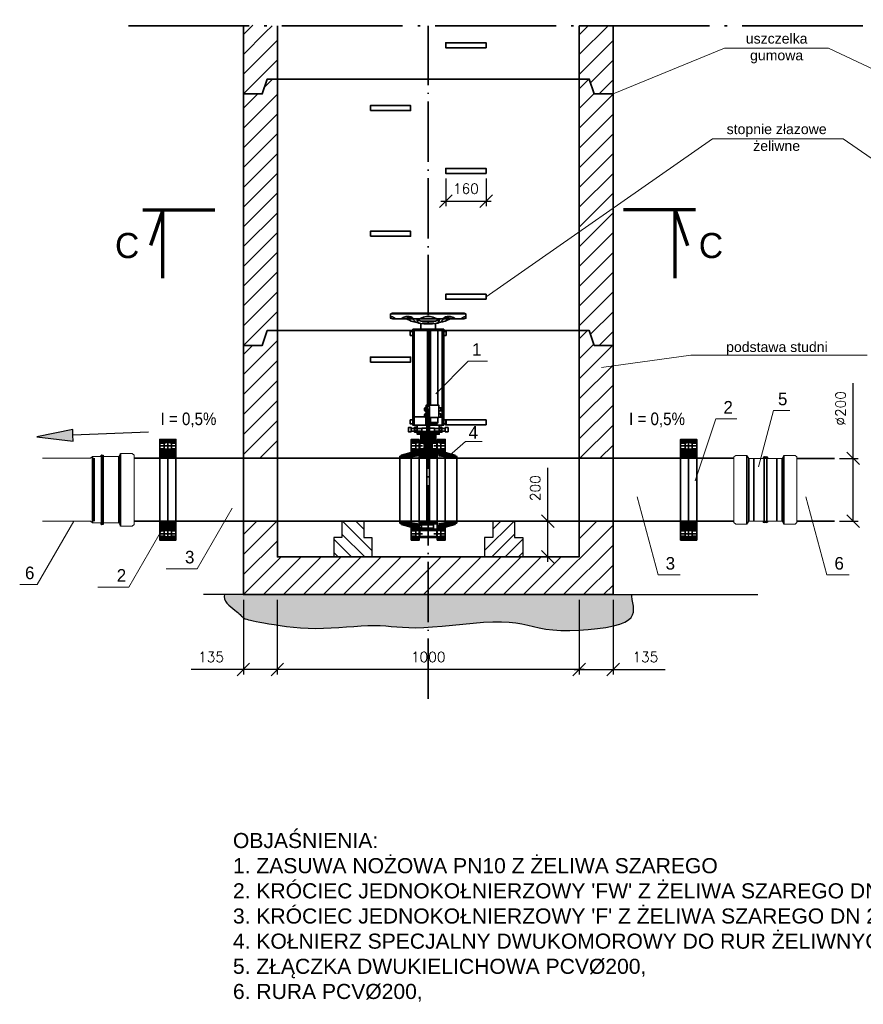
# Model space of a CAD drawing. Header units: inches. Extents: x 2742 to 3720, y -446 to 261.
# Tile 1 of 4: x 2742 to 3078, y -446 to -55. Entities that reach past the tile are written whole.
import ezdxf

# ---------------------------------------------------------------- set-up
doc = ezdxf.new("R2010")
doc.units = ezdxf.units.IN
doc.header["$MEASUREMENT"] = 0
doc.linetypes.add('ACAD_ISO04W100', pattern=[30.5, 24, -3, 0.5, -3])
for name, color, linetype, lineweight in [('ciecie', 7, 'Continuous', 70), ('kregi', 5, 'Continuous', 35), ('odnośniki', 7, 'Continuous', 15), ('opisy', 7, 'Continuous', 20), ('wymiary', 18, 'Continuous', 15)]:
    doc.layers.add(name, color=color, linetype=linetype, lineweight=lineweight)
doc.layers.add('kresk', color=7, linetype='Continuous')
doc.styles.add('iso20', font='romans.shx', dxfattribs={"height": 4})
doc.dimstyles.new('ISO-20', dxfattribs={"dimtxt": 4, "dimasz": 5, "dimexe": 2, "dimexo": 2, "dimgap": 3, "dimtad": 1, "dimlfac": 10, "dimtxsty": 'iso20', "dimblk": 'OBLIQUE', "dimcen": 2.5, "dimdle": 2, "dimadec": 0, "dimazin": 0, "dimtfac": 1, "dimtmove": 0, "dimatfit": 3, "dimldrblk": 'OBLIQUE', "dimfxl": 0, "dimarcsym": 0})

# ---------------------------------------------------------------- blocks, each defined once
blk = doc.blocks.new('_Oblique')
at = {"layer": 'kresk', "color": 0, "lineweight": -2}
blk.add_line((-0.5, -0.5), (0.5, 0.5), dxfattribs=at)
blk = doc.blocks.new('*D2')
at = {"layer": 'Defpoints', "color": 0}
for p in [(2844.54, -283.53), (2964.54, -283.53), (2844.54, -313.32)]:
    blk.add_point(p, dxfattribs=at)
at = {"layer": 'wymiary', "color": 0, "lineweight": -2}
for p, q in [((2844.54, -285.53), (2844.54, -315.32)), ((2964.54, -285.53), (2964.54, -315.32)), ((2966.54, -313.32), (2842.54, -313.32))]:
    blk.add_line(p, q, dxfattribs=at)
at = {"layer": 'wymiary', "color": 0, "linetype": 'ByBlock', "lineweight": -2, "xscale": 5, "yscale": 5, "zscale": 5, "rotation": 180}
blk.add_blockref('_Oblique', (2844.54, -313.32), dxfattribs=at)
at = {"layer": 'wymiary', "color": 0, "linetype": 'ByBlock', "lineweight": -2, "xscale": 5, "yscale": 5, "zscale": 5}
blk.add_blockref('_Oblique', (2964.54, -313.32), dxfattribs=at)
at = {"layer": 'wymiary', "color": 0, "insert": (2904.54, -308.32), "char_height": 4, "attachment_point": 5, "style": 'iso20'}
blk.add_mtext('1000', dxfattribs=at)
blk = doc.blocks.new('*D3')
at = {"layer": 'Defpoints', "color": 0, "transparency": 16777216}
for p in [(2964.54, -283.53), (2978.04, -283.53), (2978.04, -313.32)]:
    blk.add_point(p, dxfattribs=at)
at = {"layer": 'wymiary', "color": 0, "lineweight": -2, "transparency": 16777216}
for p, q in [((2964.54, -285.53), (2964.54, -315.32)), ((2978.04, -285.53), (2978.04, -315.32)), ((2962.54, -313.32), (2978.04, -313.32)), ((2978.04, -313.32), (2998.76, -313.32))]:
    blk.add_line(p, q, dxfattribs=at)
at = {"layer": 'wymiary', "color": 0, "lineweight": -2, "transparency": 16777216, "xscale": 5, "yscale": 5, "zscale": 5, "rotation": 180}
blk.add_blockref('_Oblique', (2964.54, -313.32), dxfattribs=at)
at = {"layer": 'wymiary', "color": 0, "lineweight": -2, "transparency": 16777216, "xscale": 5, "yscale": 5, "zscale": 5}
blk.add_blockref('_Oblique', (2978.04, -313.32), dxfattribs=at)
at = {"layer": 'wymiary', "color": 0, "transparency": 16777216, "insert": (2990.9, -308.32), "char_height": 4, "attachment_point": 5, "style": 'iso20'}
blk.add_mtext('135', dxfattribs=at)
blk = doc.blocks.new('*D4')
at = {"layer": 'Defpoints', "color": 0, "transparency": 16777216}
for p in [(2831.04, -283.53), (2844.54, -283.53), (2831.04, -313.32)]:
    blk.add_point(p, dxfattribs=at)
at = {"layer": 'wymiary', "color": 0, "lineweight": -2, "transparency": 16777216}
for p, q in [((2831.04, -285.53), (2831.04, -315.32)), ((2844.54, -285.53), (2844.54, -315.32)), ((2831.04, -313.32), (2810.33, -313.32)), ((2846.54, -313.32), (2831.04, -313.32))]:
    blk.add_line(p, q, dxfattribs=at)
at = {"layer": 'wymiary', "color": 0, "lineweight": -2, "transparency": 16777216, "xscale": 5, "yscale": 5, "zscale": 5, "rotation": 180}
blk.add_blockref('_Oblique', (2831.04, -313.32), dxfattribs=at)
at = {"layer": 'wymiary', "color": 0, "lineweight": -2, "transparency": 16777216, "xscale": 5, "yscale": 5, "zscale": 5}
blk.add_blockref('_Oblique', (2844.54, -313.32), dxfattribs=at)
at = {"layer": 'wymiary', "color": 0, "transparency": 16777216, "insert": (2818.19, -308.32), "char_height": 4, "attachment_point": 5, "style": 'iso20'}
blk.add_mtext('135', dxfattribs=at)
blk = doc.blocks.new('A$C579836AE')
at = {"layer": 'kregi'}
h = blk.add_hatch(dxfattribs=at)
h.set_pattern_fill('ANSI31', color=256, scale=3, style=0)
h.set_pattern_definition([(45, (1.28637, 32.5), (-0.265165, 0.265165), [])])
h.paths.add_polyline_path([(4.49, 40), (1.29, 40), (1.29, 38.79), (2.7, 38.51), (4.49, 38.51)])
h.paths.add_polyline_path([(2.05, 33.51), (4.49, 33.17), (4.49, 36.29), (2.7, 36.29), (1.29, 36.19), (1.29, 34.29), (2.05, 34.29)])
h.paths.add_polyline_path([(4.8, 32.87), (6.75, 32.5), (9.09, 32.5), (9.09, 33.26), (8.45, 33.43), (8.36, 33.77), (4.49, 34.81), (4.49, 33.17), (4.7, 33.14)])
h = blk.add_hatch(color=256, dxfattribs=at)
h.paths.add_polyline_path([(4.49, 33.17), (2.05, 33.51), (2.05, 34.29), (1.29, 34.29), (1.29, 32.5), (4.49, 32.5)])
h.paths.add_polyline_path([(4.8, 32.87), (4.7, 33.14), (4.49, 33.17), (4.49, 32.5), (6.75, 32.5)])
h = blk.add_hatch(dxfattribs=at)
h.set_pattern_fill('ANSI31', color=256, scale=3, style=0)
h.set_pattern_definition([(315, (1.28637, 7.5), (-0.265165, -0.265165), [])])
h.paths.add_polyline_path([(4.49, 0), (1.29, 0), (1.29, 1.21), (2.7, 1.49), (4.49, 1.49)])
h.paths.add_polyline_path([(2.05, 6.49), (4.49, 6.83), (4.49, 3.71), (2.7, 3.71), (1.29, 3.81), (1.29, 5.71), (2.05, 5.71)])
h.paths.add_polyline_path([(4.8, 7.13), (6.75, 7.5), (9.09, 7.5), (9.09, 6.74), (8.45, 6.57), (8.36, 6.23), (4.49, 5.19), (4.49, 6.83), (4.7, 6.86)])
h = blk.add_hatch(color=256, dxfattribs=at)
h.paths.add_polyline_path([(4.49, 6.83), (2.05, 6.49), (2.05, 5.71), (1.29, 5.71), (1.29, 7.5), (4.49, 7.5)])
h.paths.add_polyline_path([(4.8, 7.13), (4.7, 6.86), (4.49, 6.83), (4.49, 7.5), (6.75, 7.5)])
for points in [[(1.29, 40), (4.49, 40), (4.49, 20)], [(1.29, 20), (1.29, 40)], [(4.49, 20), (4.49, 37.5), (0, 37.5)], [(4.49, 38.51), (2.7, 38.51), (1.29, 38.79)], [(4.49, 36.29), (2.7, 36.29), (1.29, 36.19)], [(2.7, 38.51), (2.7, 36.29)], [(4.49, 38.51), (4.49, 37.4)], [(4.49, 36.29), (4.49, 37.4)], [(1.29, 32.5), (9.09, 32.5), (9.09, 33.26), (8.45, 33.43), (8.36, 33.77), (4.49, 34.81)], [(1.29, 34.29), (2.05, 34.29), (2.05, 33.51), (4.7, 33.14), (4.8, 32.87), (6.75, 32.5)], [(9.09, 32.5), (9.09, 7.5)], [(4.49, 20), (4.49, 2.5), (0, 2.5)], [(1.29, 0), (4.49, 0), (4.49, 20)], [(1.29, 20), (1.29, 0)], [(1.29, 7.5), (9.09, 7.5), (9.09, 6.74), (8.45, 6.57), (8.36, 6.23), (4.49, 5.19)], [(1.29, 5.71), (2.05, 5.71), (2.05, 6.49), (4.7, 6.86), (4.8, 7.13), (6.75, 7.5)], [(4.49, 3.71), (2.7, 3.71), (1.29, 3.81)], [(4.49, 1.49), (2.7, 1.49), (1.29, 1.21)], [(2.7, 1.49), (2.7, 3.71)], [(4.49, 3.71), (4.49, 2.6)], [(4.49, 1.49), (4.49, 2.6)]]:
    blk.add_lwpolyline(points, dxfattribs=at)
blk = doc.blocks.new('A$C1FA252DD')
at = {"layer": 'kregi'}
for p, q in [((98.24, 38.51), (96.8, 39.94)), ((97.71, 38.51), (96.8, 39.41)), ((98.74, 38.54), (97.27, 40)), ((99.18, 38.63), (97.8, 40)), ((99.62, 38.72), (98.33, 40)), ((100, 38.86), (98.86, 40)), ((100, 39.39), (99.39, 40)), ((100, 39.92), (99.92, 40)), ((97.18, 38.51), (96.8, 38.88)), ((100, 33.03), (96.8, 36.23)), ((100, 32.5), (96.8, 35.7)), ((100, 33.56), (97.27, 36.29)), ((100, 34.09), (97.8, 36.29)), ((100, 34.62), (98.33, 36.29)), ((100, 35.15), (98.88, 36.27)), ((100, 35.68), (99.46, 36.23)), ((99.47, 32.5), (96.8, 35.17)), ((98.94, 32.5), (96.8, 34.64)), ((98.41, 32.5), (96.8, 34.11)), ((97.88, 32.5), (96.8, 33.58)), ((97.35, 32.5), (96.8, 33.05)), ((100, 7.5), (96.8, 4.3)), ((99.47, 7.5), (96.8, 4.83)), ((98.94, 7.5), (96.8, 5.36)), ((98.41, 7.5), (96.8, 5.89)), ((97.88, 7.5), (96.8, 6.42)), ((97.35, 7.5), (96.8, 6.95)), ((100, 6.97), (96.8, 3.77)), ((100, 6.44), (97.27, 3.71)), ((100, 5.91), (97.8, 3.71)), ((100, 5.38), (98.33, 3.71)), ((100, 4.85), (98.88, 3.73)), ((100, 4.32), (99.46, 3.77)), ((98.24, 1.49), (96.8, 0.06)), ((97.71, 1.49), (96.8, 0.59)), ((97.18, 1.49), (96.8, 1.12)), ((98.74, 1.46), (97.27, 0)), ((99.18, 1.37), (97.8, 0)), ((99.62, 1.28), (98.33, 0)), ((100, 1.14), (98.86, 0)), ((100, 0.61), (99.39, 0)), ((100, 0.08), (99.92, 0))]:
    blk.add_line(p, q, dxfattribs=at)
for points in [[(100, 40), (96.8, 40), (96.8, 20)], [(100, 20), (100, 40)], [(96.8, 38.51), (98.58, 38.51), (100, 38.79)], [(96.8, 38.51), (96.8, 37.4)], [(96.8, 32.5), (96.8, 37.5), (101.29, 37.5)], [(96.8, 36.29), (96.8, 37.4)], [(96.8, 36.29), (98.58, 36.29), (100, 36.19)], [(98.58, 38.51), (98.58, 36.29)], [(0, 7.5), (100, 7.5), (100, 32.5), (0, 32.5), (0, 7.5)], [(100, 32.5), (96.8, 32.5)], [(100, 0), (96.8, 0), (96.8, 20)], [(100, 20), (100, 0)], [(96.8, 7.5), (96.8, 2.5), (101.29, 2.5)], [(100, 7.5), (96.8, 7.5)], [(96.8, 3.71), (98.58, 3.71), (100, 3.81)], [(96.8, 3.71), (96.8, 2.6)], [(96.8, 1.49), (96.8, 2.6)], [(96.8, 1.49), (98.58, 1.49), (100, 1.21)], [(98.58, 1.49), (98.58, 3.71)]]:
    blk.add_lwpolyline(points, dxfattribs=at)
blk = doc.blocks.new('A$C20C42BFA')
at = {"layer": 'kregi'}
h = blk.add_hatch(dxfattribs=at)
h.set_pattern_fill('ANSI31', color=256, scale=2.952833, style=0)
h.set_pattern_definition([(45, (10.61044, 31.09417), (-0.260996, 0.260996), [])])
h.paths.add_polyline_path([(15.56, 31.53), (18.55, 31.53), (18.55, 34.89), (18.37, 35), (18.37, 35.32), (16.59, 35.32), (15.85, 36.43), (16.59, 37.53), (18.37, 37.53), (18.37, 38.02), (17.98, 38.02), (17.98, 41.08), (19.39, 41.08), (19.39, 42.3), (17.49, 42.3), (17.49, 42.14), (15.56, 42.14)])
h.paths.add_polyline_path([(11.45, 31.53), (14.44, 31.53), (14.44, 42.14), (12.51, 42.14), (12.51, 42.3), (10.61, 42.3), (10.61, 41.08), (12.02, 41.08), (12.02, 38.02), (11.63, 38.02), (11.63, 37.53), (13.42, 37.53), (14.15, 36.43), (13.42, 35.32), (11.63, 35.32), (11.63, 35), (11.45, 34.89)])
h = blk.add_hatch(dxfattribs=at)
h.set_pattern_fill('ANSI31', color=256, scale=2.952833, style=0)
h.set_pattern_definition([(45, (11.44993, 2.85368), (-0.260996, 0.260996), [])])
h.paths.add_polyline_path([(14.44, 3.74), (12.37, 3.74), (12.37, 3.9), (11.45, 3.9), (11.45, 3.31), (11.6, 2.85), (15, 2.85), (15, 3.16), (14.44, 3.16)])
h.paths.add_polyline_path([(17.12, 3.74), (15.56, 3.74), (15.56, 3.16), (15, 3.16), (15, 2.85), (18.4, 2.85), (18.55, 3.31), (17.12, 3.31)])
h.paths.add_polyline_path([(14.44, 6.53), (11.45, 6.53), (11.45, 4.88), (12.37, 4.88), (12.37, 5.03), (14.44, 5.03)])
h.paths.add_polyline_path([(18.55, 6.53), (15.56, 6.53), (15.56, 5.03), (17.12, 5.03), (17.12, 5.46), (18.55, 5.46)])
h = blk.add_hatch(dxfattribs=at)
h.set_pattern_fill('ANSI31', color=256, scale=2.952833, style=0)
h.set_pattern_definition([(45, (11.60045, -7e-06), (-0.260996, 0.260996), [])])
h.paths.add_polyline_path([(15, 0.43), (11.6, 0.43), (11.6, 0), (15, 0)])
h.paths.add_polyline_path([(18.4, 0.43), (15, 0.43), (15, 0), (18.4, 0)])
for points in [[(0.4, 88.94), (0, 88.94), (0, 87.25), (0.9, 87.01), (15, 87.01)], [(1.95, 87.01), (1.66, 87.3), (1.15, 87.59), (0.89, 87.74), (0.52, 87.84), (0, 87.96)], [(15, 89.23), (0.57, 89.23), (0.4, 88.94), (15, 88.94)], [(4.22, 87.01), (4.97, 87.54), (5.45, 87.72), (6.24, 87.91), (6.84, 87.91), (7.43, 87.86), (8.08, 87.74), (8.58, 87.49), (8.87, 87.24), (9.18, 86.62), (9.59, 86.16), (9.98, 85.72), (10.66, 85.49), (11.2, 85.31), (11.53, 85.29), (11.97, 85.14), (13.3, 85.06), (15, 85.06)], [(5.2, 87.01), (6.07, 87.16), (6.75, 87.28), (7.72, 87.34), (8.72, 87.37)], [(6.07, 87.16), (6.58, 86.8), (7.5, 86.4), (8.22, 86.09), (9.32, 85.79), (9.72, 85.78), (9.87, 85.84)], [(10.19, 87.01), (10.58, 86.79), (11.55, 86.34), (12.13, 86.08), (15, 86.08)], [(10.58, 86.79), (10.65, 86.2), (10.89, 85.81), (11.36, 85.3)], [(11.62, 87.01), (12.48, 87.41), (13.15, 87.65), (13.71, 87.79), (14.26, 87.88), (14.74, 87.93), (15, 87.93)], [(15, 89.23), (29.44, 89.23), (29.6, 88.94), (15, 88.94)], [(29.6, 88.94), (30, 88.94), (30, 87.25), (29.1, 87.01), (15, 87.01)], [(18.38, 87.01), (17.52, 87.41), (16.86, 87.65), (16.29, 87.79), (15.74, 87.88), (15.26, 87.93), (15, 87.93)], [(25.78, 87.01), (25.03, 87.54), (24.55, 87.72), (23.76, 87.91), (23.16, 87.91), (22.57, 87.86), (21.92, 87.74), (21.42, 87.49), (21.13, 87.24), (20.82, 86.62), (20.41, 86.16), (20.02, 85.72), (19.34, 85.49), (18.8, 85.31), (18.47, 85.29), (18.03, 85.14), (16.7, 85.06), (15, 85.06)], [(19.81, 87.01), (19.42, 86.79), (18.45, 86.34), (17.87, 86.08), (15, 86.08)], [(19.42, 86.79), (19.35, 86.2), (19.11, 85.81), (18.64, 85.3)], [(23.93, 87.16), (23.42, 86.8), (22.5, 86.4), (21.78, 86.09), (20.68, 85.79), (20.28, 85.78), (20.13, 85.84)], [(24.81, 87.01), (23.93, 87.16), (23.25, 87.28), (22.29, 87.34), (21.28, 87.37)], [(28.05, 87.01), (28.34, 87.3), (28.85, 87.59), (29.11, 87.74), (29.48, 87.84), (30, 87.96)], [(8.82, 67.14), (8.82, 82.94)], [(8.82, 82.94), (21.18, 82.94)], [(9.42, 67.14), (9.42, 82.94)], [(15, 82.94), (12.06, 82.94), (12.06, 85.14)], [(12.45, 86.08), (12.92, 85.82), (15, 85.82)], [(14.73, 67.14), (14.73, 82.94)], [(17.55, 86.08), (17.09, 85.82), (15, 85.82)], [(15, 82.94), (17.94, 82.94), (17.94, 85.14)], [(15.27, 67.14), (15.27, 82.94)], [(15.86, 67.14), (15.86, 82.94)], [(18.86, 67.14), (18.86, 82.94)], [(20.58, 67.14), (20.58, 82.94)], [(21.18, 67.14), (21.18, 82.94)], [(8.82, 80.42), (7.87, 80.42), (7.87, 82), (8.82, 82)], [(21.18, 80.42), (22.13, 80.42), (22.13, 82), (21.18, 82)], [(10.61, 44.78), (8.82, 44.78), (8.82, 67.14)], [(9.42, 44.78), (9.42, 67.14)], [(14.73, 52.72), (14.73, 67.14)], [(15.27, 52.72), (15.27, 67.14)], [(15.86, 52.72), (15.86, 67.14)], [(18.86, 52.72), (18.86, 67.14)], [(19.39, 44.78), (21.18, 44.78), (21.18, 67.14)], [(20.58, 44.78), (20.58, 67.14)], [(14.55, 51), (14.55, 51.93), (13.98, 51.93), (13.98, 51.77), (13.83, 51.77), (13.83, 51.61), (13.72, 51.61), (13.72, 51.5), (13.59, 51.5), (13.59, 51.36), (13.48, 51.36), (13.48, 51)], [(14.55, 51), (14.55, 50.07), (13.98, 50.07), (13.98, 50.22), (13.83, 50.22), (13.83, 50.39), (13.72, 50.39), (13.72, 50.5), (13.59, 50.5), (13.59, 50.64), (13.48, 50.64), (13.48, 51)], [(13.88, 51), (13.88, 51.77)], [(13.88, 51.61), (14.55, 51.61)], [(13.88, 51.27), (14.55, 51.27)], [(13.88, 51), (13.88, 50.22)], [(15.56, 47.72), (19.2, 47.72), (19.2, 52.72), (14.23, 52.72), (14.23, 52.11), (15, 52.11)], [(14.44, 6.96), (14.44, 21.7), (14.44, 52.11), (15, 52.11)], [(15.56, 6.96), (15.56, 21.7), (15.56, 52.11), (15, 52.11)], [(19.2, 51.65), (20.08, 51.65), (20.08, 51)], [(19.2, 50.35), (20.08, 50.35), (20.08, 51)], [(13.72, 48.03), (9.42, 48.03)], [(14.55, 48.53), (14.55, 49.45), (13.98, 49.45), (13.98, 49.3), (13.83, 49.3), (13.83, 49.14), (13.72, 49.14), (13.72, 49.03), (13.59, 49.03), (13.59, 48.89), (13.48, 48.89), (13.48, 48.53)], [(14.55, 48.53), (14.55, 47.6), (13.98, 47.6), (13.98, 47.75), (13.83, 47.75), (13.83, 47.92), (13.72, 47.92), (13.72, 48.03), (13.59, 48.03), (13.59, 48.17), (13.48, 48.17), (13.48, 48.53)], [(13.88, 50.73), (14.55, 50.73)], [(13.88, 50.38), (14.55, 50.38)], [(13.88, 48.53), (13.88, 49.3)], [(13.88, 49.14), (14.55, 49.14)], [(13.88, 48.79), (14.55, 48.79)], [(13.88, 48.53), (13.88, 47.75)], [(13.88, 48.26), (14.55, 48.26)], [(13.88, 47.91), (14.55, 47.91)], [(14.03, 44.78), (14.03, 47.6)], [(18.85, 47.72), (18.85, 45.76), (15.95, 45.76), (15.95, 47.72), (15.95, 44.78)], [(19.2, 49.17), (20.08, 49.17), (20.08, 48.53)], [(19.2, 47.88), (20.08, 47.88), (20.08, 48.53)], [(20.58, 48.03), (20.08, 48.03)], [(9.55, 43.35), (8.22, 43.35), (8.22, 43.74), (7.12, 43.74), (7.12, 42.08), (8.22, 42.08), (8.22, 42.3), (9.55, 42.3)], [(8.82, 45.23), (7.87, 45.23), (7.87, 46.81), (8.82, 46.81)], [(8.22, 43.35), (8.22, 42.3)], [(10.61, 43.88), (9.55, 43.88), (9.55, 41.92), (10.61, 41.92)], [(10.61, 43.27), (9.55, 43.27)], [(10.61, 42.3), (10.61, 44.78), (14.44, 44.78)], [(12.51, 43.35), (10.61, 43.35)], [(14.44, 42.14), (12.51, 42.14), (12.51, 43.56), (14.44, 43.56)], [(18.37, 37.53), (18.37, 38.02), (17.98, 38.02), (17.98, 41.08), (19.39, 41.08), (19.39, 44.78), (15.56, 44.78)], [(15.56, 42.14), (17.49, 42.14), (17.49, 43.56), (15.56, 43.56)], [(15.95, 45.43), (18.67, 45.43), (18.67, 45.76)], [(17.49, 43.35), (19.39, 43.35)], [(19.39, 43.88), (20.45, 43.88), (20.45, 41.92), (19.39, 41.92)], [(19.39, 43.27), (20.45, 43.27)], [(20.45, 43.35), (21.78, 43.35), (21.78, 43.74), (22.88, 43.74), (22.88, 42.08), (21.78, 42.08), (21.78, 42.3), (20.45, 42.3)], [(21.18, 45.23), (22.13, 45.23), (22.13, 46.81), (21.18, 46.81)], [(21.78, 43.35), (21.78, 42.3)], [(10.61, 42.5), (9.55, 42.5)], [(11.63, 37.53), (11.63, 38.02), (12.02, 38.02), (12.02, 41.08), (10.61, 41.08), (10.61, 42.3)], [(12.51, 42.3), (10.61, 42.3)], [(17.49, 42.3), (19.39, 42.3)], [(19.39, 42.5), (20.45, 42.5)], [(11.45, 31.09), (11.45, 34.89), (11.63, 35), (11.63, 35.32)], [(11.63, 37.53), (13.42, 37.53), (14.15, 36.43)], [(11.63, 37.53), (11.63, 36.43)], [(11.63, 35.32), (13.42, 35.32), (14.15, 36.43)], [(11.63, 35.32), (11.63, 36.43)], [(13.42, 37.53), (13.42, 36.43)], [(13.42, 35.32), (13.42, 36.43)], [(18.37, 37.53), (16.59, 37.53), (15.85, 36.43)], [(18.37, 35.32), (16.59, 35.32), (15.85, 36.43)], [(16.59, 37.53), (16.59, 36.43)], [(16.59, 35.32), (16.59, 36.43)], [(18.37, 37.53), (18.37, 36.43)], [(18.37, 35.32), (18.37, 36.43)], [(18.55, 31.09), (18.55, 34.89), (18.37, 35), (18.37, 35.32)], [(11.45, 6.53), (11.45, 21.7), (11.45, 31.53), (14.44, 31.53)], [(18.55, 6.53), (18.55, 21.7), (18.55, 31.53), (15.56, 31.53)], [(18.55, 31.09), (18.55, 6.53)], [(11.45, 5.46), (11.45, 6.53), (15, 6.53)], [(11.45, 5.46), (11.45, 4.39)], [(12.37, 4.88), (11.45, 4.88)], [(11.45, 3.31), (11.45, 4.39)], [(15, 5.03), (12.37, 5.03), (12.37, 3.74), (15, 3.74)], [(14.44, 6.1), (14.44, 6.96)], [(14.44, 5.03), (14.44, 6.1), (15, 6.1)], [(18.55, 5.46), (18.55, 6.53), (15, 6.53)], [(15.56, 5.03), (15.56, 6.1), (15, 6.1)], [(15, 5.03), (17.12, 5.03), (17.12, 5.46), (18.55, 5.46)], [(15.56, 6.1), (15.56, 6.96)], [(17.12, 5.03), (17.12, 3.74)], [(18.55, 5.46), (18.55, 4.39)], [(18.55, 3.31), (18.55, 4.39)], [(12.37, 3.9), (11.45, 3.9)], [(11.6, 2.85), (11.45, 3.31)], [(15, 0), (11.6, 0), (11.6, 2.85), (15, 2.85)], [(11.6, 0.43), (18.4, 0.43)], [(15, 3.16), (14.44, 3.16), (14.44, 3.74), (15, 3.74)], [(15, 3.16), (15.56, 3.16), (15.56, 3.74), (15, 3.74)], [(15, 0), (18.4, 0), (18.4, 2.85), (15, 2.85)], [(15.56, 3.74), (17.12, 3.74), (17.12, 3.31), (18.55, 3.31)], [(18.4, 2.85), (18.55, 3.31)]]:
    blk.add_lwpolyline(points, dxfattribs=at)
blk = doc.blocks.new('*D12')
at = {"layer": 'Defpoints', "color": 0, "transparency": 16777216}
for p in [(2911.54, -116.05), (2927.54, -116.05), (2927.54, -127.1)]:
    blk.add_point(p, dxfattribs=at)
at = {"layer": 'wymiary', "color": 0, "lineweight": -2, "transparency": 16777216}
for p, q in [((2911.54, -118.05), (2911.54, -129.1)), ((2927.54, -118.05), (2927.54, -129.1)), ((2909.54, -127.1), (2929.54, -127.1))]:
    blk.add_line(p, q, dxfattribs=at)
at = {"layer": 'wymiary', "color": 0, "lineweight": -2, "transparency": 16777216, "xscale": 5, "yscale": 5, "zscale": 5, "rotation": 180}
blk.add_blockref('_Oblique', (2911.54, -127.1), dxfattribs=at)
at = {"layer": 'wymiary', "color": 0, "lineweight": -2, "transparency": 16777216, "xscale": 5, "yscale": 5, "zscale": 5}
blk.add_blockref('_Oblique', (2927.54, -127.1), dxfattribs=at)
at = {"layer": 'wymiary', "color": 0, "transparency": 16777216, "insert": (2919.54, -122.1), "char_height": 4, "attachment_point": 5, "style": 'iso20'}
blk.add_mtext('160', dxfattribs=at)
blk = doc.blocks.new('A$C3CF953A7')
at = {"layer": 'kregi'}
for p, q in [((1.44, 38.51), (0, 39.94)), ((0.91, 38.51), (0, 39.41)), ((1.94, 38.54), (0.47, 40)), ((2.38, 38.63), (1, 40)), ((2.82, 38.72), (1.53, 40)), ((3.2, 38.86), (2.06, 40)), ((3.2, 39.39), (2.59, 40)), ((3.2, 39.92), (3.12, 40)), ((0.38, 38.51), (0, 38.88)), ((3.2, 33.03), (0, 36.23)), ((3.2, 32.5), (0, 35.7)), ((3.2, 33.56), (0.47, 36.29)), ((3.2, 34.09), (1, 36.29)), ((3.2, 34.62), (1.53, 36.29)), ((3.2, 35.15), (2.08, 36.27)), ((3.2, 35.68), (2.66, 36.23)), ((2.67, 32.5), (0, 35.17)), ((2.14, 32.5), (0, 34.64)), ((1.61, 32.5), (0, 34.11)), ((1.08, 32.5), (0, 33.58)), ((0.55, 32.5), (0, 33.05)), ((3.2, 7.5), (0, 4.3)), ((2.67, 7.5), (0, 4.83)), ((2.14, 7.5), (0, 5.36)), ((1.61, 7.5), (0, 5.89)), ((1.08, 7.5), (0, 6.42)), ((0.55, 7.5), (0, 6.95)), ((3.2, 6.97), (0, 3.77)), ((3.2, 6.44), (0.47, 3.71)), ((3.2, 5.91), (1, 3.71)), ((3.2, 5.38), (1.53, 3.71)), ((3.2, 4.85), (2.08, 3.73)), ((3.2, 4.32), (2.66, 3.77)), ((1.44, 1.49), (0, 0.06)), ((0.91, 1.49), (0, 0.59)), ((0.38, 1.49), (0, 1.12)), ((1.94, 1.46), (0.47, 0)), ((2.38, 1.37), (1, 0)), ((2.82, 1.28), (1.53, 0)), ((3.2, 1.14), (2.06, 0)), ((3.2, 0.61), (2.59, 0)), ((3.2, 0.08), (3.12, 0))]:
    blk.add_line(p, q, dxfattribs=at)
for points in [[(3.2, 40), (0, 40), (0, 20)], [(3.2, 20), (3.2, 40)], [(0, 38.51), (1.78, 38.51), (3.2, 38.79)], [(0, 38.51), (0, 37.4)], [(0, 32.5), (0, 37.5), (4.49, 37.5)], [(0, 36.29), (0, 37.4)], [(0, 36.29), (1.78, 36.29), (3.2, 36.19)], [(1.78, 38.51), (1.78, 36.29)], [(3.2, 32.5), (0, 32.5)], [(3.2, 0), (0, 0), (0, 20)], [(3.2, 20), (3.2, 0)], [(0, 7.5), (0, 2.5), (4.49, 2.5)], [(3.2, 7.5), (0, 7.5)], [(0, 3.71), (1.78, 3.71), (3.2, 3.81)], [(0, 3.71), (0, 2.6)], [(0, 1.49), (0, 2.6)], [(0, 1.49), (1.78, 1.49), (3.2, 1.21)], [(1.78, 1.49), (1.78, 3.71)]]:
    blk.add_lwpolyline(points, dxfattribs=at)
blk = doc.blocks.new('A$C76CC2658')
at = {"layer": 'kregi', "lineweight": 20, "ltscale": 0.2}
for points in [[(15.79, 26.17), (12.56, 26.17), (12.56, 26.63), (12.19, 26.84), (11.76, 26.71), (11.57, 26.52), (11.57, 26.17), (5.84, 26.17), (5.17, 27.34), (0.73, 27.34), (0, 26.72), (0, 13.67)], [(9.21, 26.17), (12.44, 26.17), (12.44, 26.63), (12.81, 26.84), (13.24, 26.71), (13.43, 26.52), (13.43, 26.17), (19.16, 26.17), (19.83, 27.34), (24.27, 27.34), (25, 26.72), (25, 13.67)], [(15.79, 1.17), (12.56, 1.17), (12.56, 0.71), (12.19, 0.5), (11.76, 0.63), (11.57, 0.82), (11.57, 1.17), (5.84, 1.17), (5.17, 0), (0.73, 0), (0, 0.63), (0, 13.67)], [(9.21, 1.17), (12.44, 1.17), (12.44, 0.71), (12.81, 0.5), (13.24, 0.63), (13.43, 0.82), (13.43, 1.17), (19.16, 1.17), (19.83, 0), (24.27, 0), (25, 0.63), (25, 13.67)]]:
    blk.add_lwpolyline(points, dxfattribs=at)
at = {"layer": 'kregi', "ltscale": 0.2}
for points in [[(5.17, 27.34), (5.17, 13.67)], [(5.84, 26.17), (5.84, 13.67)], [(7.93, 26.17), (7.93, 13.67)], [(11.96, 26.71), (11.96, 13.66)], [(13.04, 26.71), (13.04, 13.66)], [(17.07, 26.17), (17.07, 13.67)], [(19.16, 26.17), (19.16, 13.67)], [(19.83, 27.34), (19.83, 13.67)], [(5.17, 0), (5.17, 13.67)], [(5.84, 1.17), (5.84, 13.67)], [(7.93, 1.17), (7.93, 13.67)], [(11.96, 0.63), (11.96, 13.68)], [(13.04, 0.63), (13.04, 13.68)], [(17.07, 1.17), (17.07, 13.67)], [(19.16, 1.17), (19.16, 13.67)], [(19.83, 0), (19.83, 13.67)]]:
    blk.add_lwpolyline(points, dxfattribs=at)
blk = doc.blocks.new('A$C3B7115B7')
at = {"layer": 'kregi', "ltscale": 0.2}
blk.add_line((20.52, 14.41), (20.52, 26.91), dxfattribs=at)
at = {"layer": 'kregi', "lineweight": 20, "ltscale": 0.2}
for points in [[(0, 26.91), (19.1, 26.91), (19.82, 27.59), (23.22, 27.59), (23.22, 28.07), (23.61, 28.29), (24.07, 28.16), (24.27, 27.95), (24.27, 27.59), (30.3, 27.59), (31.01, 28.82), (35.69, 28.82), (36.46, 28.16), (36.46, 14.41)], [(0, 1.91), (19.1, 1.91), (19.82, 1.23), (23.22, 1.23), (23.22, 0.75), (23.61, 0.53), (24.07, 0.66), (24.27, 0.87), (24.27, 1.23), (30.3, 1.23), (31.01, 0), (35.69, 0), (36.46, 0.66), (36.46, 14.41)]]:
    blk.add_lwpolyline(points, dxfattribs=at)
at = {"layer": 'kregi', "ltscale": 0.2}
for points in [[(19.82, 27.59), (19.82, 14.41)], [(23.41, 28.18), (23.41, 14.41)], [(24.07, 28.16), (24.07, 14.4)], [(30.3, 27.59), (30.3, 14.41)], [(31.01, 28.82), (31.01, 14.41)], [(19.82, 1.23), (19.82, 14.41)], [(20.52, 14.41), (20.52, 1.91)], [(23.41, 0.64), (23.41, 14.41)], [(24.07, 0.66), (24.07, 14.42)], [(30.3, 1.23), (30.3, 14.41)], [(31.01, 0), (31.01, 14.41)]]:
    blk.add_lwpolyline(points, dxfattribs=at)
blk = doc.blocks.new('*D36')
at = {"layer": 'Defpoints', "color": 0, "transparency": 16777216}
for p in [(3066.04, -229.33), (3066.04, -254.33), (3073.51, -254.33)]:
    blk.add_point(p, dxfattribs=at)
at = {"layer": 'wymiary', "color": 0, "lineweight": -2, "transparency": 16777216}
for p, q in [((3073.51, -229.33), (3073.51, -199.48)), ((3068.04, -229.33), (3075.51, -229.33)), ((3073.51, -254.33), (3073.51, -227.33)), ((3068.04, -254.33), (3075.51, -254.33))]:
    blk.add_line(p, q, dxfattribs=at)
at = {"layer": 'wymiary', "color": 0, "lineweight": -2, "transparency": 16777216, "xscale": 5, "yscale": 5, "zscale": 5}
for p, rotation in [((3073.51, -229.33), 90), ((3073.51, -254.33), 270)]:
    blk.add_blockref('_Oblique', p, dxfattribs=dict(at, rotation=rotation))
at = {"layer": 'wymiary', "color": 0, "transparency": 16777216, "insert": (3068.51, -209.44), "char_height": 4, "attachment_point": 5, "rotation": 90, "style": 'iso20'}
blk.add_mtext('%%c200', dxfattribs=at)
blk = doc.blocks.new('*D37')
at = {"layer": 'Defpoints', "color": 0, "transparency": 16777216}
for p in [(2942.11, -254.32), (2952.1, -254.32), (2942.11, -268.53)]:
    blk.add_point(p, dxfattribs=at)
at = {"layer": 'wymiary', "color": 0, "lineweight": -2, "transparency": 16777216}
for p, q in [((2952.1, -254.32), (2952.1, -233.04)), ((2944.11, -254.32), (2954.1, -254.32)), ((2952.1, -270.53), (2952.1, -254.32)), ((2944.11, -268.53), (2954.1, -268.53))]:
    blk.add_line(p, q, dxfattribs=at)
at = {"layer": 'wymiary', "color": 0, "lineweight": -2, "transparency": 16777216, "xscale": 5, "yscale": 5, "zscale": 5}
for p, rotation in [((2952.1, -254.32), 90), ((2952.1, -268.53), 270)]:
    blk.add_blockref('_Oblique', p, dxfattribs=dict(at, rotation=rotation))
at = {"layer": 'wymiary', "color": 0, "transparency": 16777216, "insert": (2947.1, -241.18), "char_height": 4, "attachment_point": 5, "rotation": 90, "style": 'iso20'}
blk.add_mtext('200', dxfattribs=at)

msp = doc.modelspace()

# ---------------------------------------------------------------- hatches: boundary and pattern name
at = {"layer": 'kregi'}
h = msp.add_hatch(dxfattribs=at)
h.set_pattern_fill('ANSI31', color=256, scale=1.75, style=0)
h.set_pattern_definition([(45, (2831.044, -84.4307), (-3.92886, 3.92886), [])])
h.paths.add_polyline_path([(2844.544, -62.7849), (2831.044, -54.9062), (2831.044, -84.4307), (2838.5126, -84.4307), (2840.5071, -78.5271), (2844.544, -78.5271)])
h.paths.add_polyline_path([(2978.044, -57.3043), (2964.544, -57.3043), (2964.544, -78.5271), (2968.581, -78.5271), (2970.5755, -84.4307), (2978.044, -84.4307)])
h.paths.add_polyline_path([(2844.544, -57.3043), (2835.1531, -57.3043), (2844.544, -62.7849)])
h = msp.add_hatch(dxfattribs=at)
h.set_pattern_fill('ANSI31', color=256, scale=1.75, style=0)
h.set_pattern_definition([(45, (2831.044, -184.4307), (-3.92886, 3.92886), [])])
h.paths.add_polyline_path([(2844.544, -78.5271), (2840.5071, -78.5271), (2838.5126, -84.4307), (2831.044, -84.4307), (2831.044, -145.9982), (2844.544, -149.1927)])
h.paths.add_polyline_path([(2978.044, -84.4307), (2970.5755, -84.4307), (2968.581, -78.5271), (2964.544, -78.5271), (2964.544, -178.5271), (2968.581, -178.5271), (2970.5755, -184.4307), (2978.044, -184.4307)])
h.paths.add_polyline_path([(2844.544, -149.1927), (2831.044, -145.9982), (2831.044, -154.9062), (2844.544, -162.7849)])
h.paths.add_polyline_path([(2844.544, -162.7849), (2831.044, -154.9062), (2831.044, -184.4307), (2838.5126, -184.4307), (2840.5071, -178.5271), (2844.544, -178.5271)])
h = msp.add_hatch(dxfattribs=at)
h.set_pattern_fill('ANSI31', color=256, scale=45, style=0)
h.set_pattern_definition([(45, (2831.044, -283.527), (-3.97748, 3.97748), [])])
h.paths.add_polyline_path([(2844.544, -178.5271), (2840.5071, -178.5271), (2838.5126, -184.4307), (2831.044, -184.4307), (2831.044, -229.3211), (2844.544, -229.3211)])
h.paths.add_polyline_path([(2978.044, -184.4307), (2970.5755, -184.4307), (2968.581, -178.5271), (2964.544, -178.5271), (2964.544, -229.3211), (2978.044, -229.3211)])
h.paths.add_polyline_path([(2978.044, -267.4137), (2978.044, -254.3211), (2964.544, -254.3211), (2964.544, -267.5262), (2964.544, -268.5271), (2904.544, -268.5271), (2904.544, -283.5271), (2978.044, -283.5271)])
h.paths.add_polyline_path([(2904.544, -268.5271), (2844.544, -268.5271), (2844.544, -254.3211), (2831.044, -254.3211), (2831.044, -268.6387), (2831.044, -283.5271), (2834.544, -283.5271), (2904.544, -283.5271)])
at = {"layer": 'kresk'}
msp.add_hatch(color=0, dxfattribs=at).paths.add_polyline_path([(2763.1678, -217.8244), (2748.9158, -220.7425), (2763.357, -222.4994), (2763.2624, -220.1619)])
h = msp.add_hatch(dxfattribs=at)
h.set_pattern_fill('AR-SAND', color=0, scale=0.08, angle=45, style=0)
h.set_pattern_definition([(82.5, (4067.2677, -358.415), (-2.859051, 2.678028), [0, -3.08864, 0, -3.4544, 0, -3.302]), (52.5, (4067.2677, -358.415), (-1.512087, 6.597863), [0, -1.66624, 0, -2.78384, 0, -1.0668]), (12.5, (4065.5004, -360.1824), (4.466399, 4.4826585), [0, -1.016, 0, -3.6576, 0, -4.7752]), (2.5, (4065.5004, -360.1824), (3.05825, 5.580406), [0, -0.508, 0, -2.39776, 0, -2.7432])])
h.paths.add_polyline_path([(2985.9065, -286.8351), (2985.6879, -285.508), (2985.5562, -284.1178), (2985.5833, -283.5271), (2823.5048, -283.5271), (2823.4239, -284.2328), (2823.5689, -285.1796), (2823.953, -286.0684), (2824.5225, -286.899), (2825.224, -287.6716), (2826.0039, -288.3861), (2826.8088, -289.0425), (2827.5851, -289.6408), (2828.2793, -290.181), (2828.8514, -290.6641), (2829.315, -291.0943), (2829.6972, -291.4771), (2830.0252, -291.8179), (2830.3261, -292.1218), (2830.627, -292.3942), (2830.955, -292.6405), (2831.3372, -292.866), (2831.8001, -293.0764), (2832.3671, -293.2785), (2833.061, -293.4796), (2833.9044, -293.687), (2834.9203, -293.908), (2836.1314, -294.1498), (2837.5603, -294.4197), (2839.23, -294.7249), (2841.1548, -295.0681), (2843.3164, -295.4335), (2845.6882, -295.801), (2848.2436, -296.15), (2850.9558, -296.4603), (2853.7983, -296.7115), (2856.7444, -296.8833), (2859.7676, -296.9555), (2862.8402, -296.9159), (2865.9312, -296.7857), (2869.0086, -296.5946), (2872.0405, -296.372), (2874.995, -296.1475), (2877.84, -295.9505), (2880.5436, -295.8107), (2883.0738, -295.7576), (2885.4173, -295.81), (2887.6349, -295.9447), (2889.8059, -296.1279), (2892.0099, -296.3255), (2894.3263, -296.5038), (2896.8344, -296.6289), (2899.6137, -296.6668), (2902.7436, -296.5837), (2906.2718, -296.3589), (2910.1192, -296.0248), (2914.1747, -295.6267), (2918.3276, -295.2102), (2922.467, -294.8209), (2926.4818, -294.5041), (2930.2614, -294.3055), (2933.6947, -294.2705), (2936.7074, -294.4293), (2939.3714, -294.7513), (2941.7953, -295.1905), (2944.0874, -295.7008), (2946.3563, -296.2362), (2948.7105, -296.7509), (2951.2583, -297.1987), (2954.1083, -297.5338), (2957.3298, -297.7191), (2960.8356, -297.7539), (2964.4992, -297.6463), (2968.1943, -297.4047), (2971.7945, -297.0372), (2975.1734, -296.5521), (2978.2046, -295.9576), (2980.7617, -295.2619), (2982.7514, -294.4728), (2984.2125, -293.5967), (2985.217, -292.6392), (2985.8367, -291.6062), (2986.1436, -290.5034), (2986.2096, -289.3368), (2986.1066, -288.1121)])
at = {"layer": 'wymiary'}
h = msp.add_hatch(dxfattribs=at)
h.set_pattern_fill('ANSI31', color=256, scale=30, style=0)
h.set_pattern_definition([(135, (7056.6302, -1884.3665), (2.6516504, 2.6516504), [])])
h.paths.add_polyline_path([(2866.9798, -260.7626), (2870.1984, -260.7626), (2870.1984, -254.3211), (2874.544, -254.3211), (2878.8897, -254.3211), (2878.8897, -260.7626), (2882.1082, -260.7626), (2882.1082, -268.5271), (2866.9798, -268.5271)])
h = msp.add_hatch(dxfattribs=at)
h.set_pattern_fill('ANSI31', color=256, scale=30, style=0)
h.set_pattern_definition([(45, (-1247.542, -1884.3665), (-2.6516504, 2.6516504), [])])
h.paths.add_polyline_path([(2942.1082, -260.7626), (2938.8897, -260.7626), (2938.8897, -254.3211), (2934.544, -254.3211), (2930.1984, -254.3211), (2930.1984, -260.7626), (2926.9798, -260.7626), (2926.9798, -268.5271), (2942.1082, -268.5271)])

# ---------------------------------------------------------------- linework, layer by layer
at = {"layer": 'ciecie', "color": 0}
for p, q in [((2791.032, -130.5259), (2819.635, -130.5259)), ((3010.7672, -130.5259), (2982.1642, -130.5259))]:
    msp.add_line(p, q, dxfattribs=at)
for points in [[(2799.0609, -157.7332), (2799.0609, -130.5259), (2794.1153, -144.6681)], [(3002.7383, -157.7332), (3002.7383, -130.5259), (3007.6839, -144.6681)]]:
    msp.add_lwpolyline(points, dxfattribs=at)
at = {"layer": 'kregi', "linetype": 'ACAD_ISO04W100', "ltscale": 2}
msp.add_lwpolyline([(2785.3705, -57.3043), (3303.3563, -57.3043)], dxfattribs=at)
at = {"layer": 'kregi'}
for points in [[(2844.544, -78.5271), (2840.5071, -78.5271), (2838.5126, -84.4307), (2831.044, -84.4307), (2831.044, -57.3043)], [(2844.544, -78.5271), (2844.544, -57.3043)], [(2978.044, -57.3043), (2978.044, -84.4307), (2970.5755, -84.4307), (2968.581, -78.5271), (2964.544, -78.5271), (2964.544, -57.3043)], [(2964.544, -57.3043), (2978.044, -57.3043)], [(2927.544, -66.0472), (2911.544, -66.0472), (2911.544, -64.0472), (2927.544, -64.0472), (2927.544, -66.0472)], [(2844.544, -178.5271), (2840.5071, -178.5271), (2838.5126, -184.4307), (2831.044, -184.4307), (2831.044, -84.4307), (2838.5126, -84.4307), (2840.5071, -78.5271), (2964.544, -78.5271), (2968.581, -78.5271), (2970.5755, -84.4307), (2978.044, -84.4307), (2978.044, -184.4307), (2970.5755, -184.4307), (2968.581, -178.5271), (2964.544, -178.5271), (2964.544, -78.5271), (2964.544, -178.5271), (2844.544, -178.5271), (2844.544, -78.5271)], [(2881.544, -91.0472), (2897.544, -91.0472), (2897.544, -89.0472), (2881.544, -89.0472), (2881.544, -91.0472)], [(2927.544, -116.0472), (2911.544, -116.0472), (2911.544, -114.0472), (2927.544, -114.0472), (2927.544, -116.0472)], [(2881.544, -141.0472), (2897.544, -141.0472), (2897.544, -139.0472), (2881.544, -139.0472), (2881.544, -141.0472)], [(2927.544, -166.0472), (2911.544, -166.0472), (2911.544, -164.0472), (2927.544, -164.0472), (2927.544, -166.0472)], [(2844.544, -178.5271), (2840.5071, -178.5271), (2838.5126, -184.4307), (2831.044, -184.4307), (2831.044, -248.5271)], [(2844.544, -248.5271), (2844.544, -178.5271), (2964.544, -178.5271)], [(2978.044, -267.4137), (2978.044, -184.4307), (2970.5755, -184.4307), (2968.581, -178.5271), (2964.544, -178.5271), (2964.544, -267.5262)], [(2881.544, -191.0472), (2897.544, -191.0472), (2897.544, -189.0472), (2881.544, -189.0472), (2881.544, -191.0472)], [(2927.544, -216.0472), (2911.544, -216.0472), (2911.544, -214.0472), (2927.544, -214.0472), (2927.544, -216.0472)], [(2800.9935, -229.3211), (2787.6341, -229.3211)], [(3008.0946, -229.3211), (3026.1325, -229.3211)], [(3026.1325, -254.3211), (3008.0946, -254.3211), (3008.0946, -229.3211)], [(3051.1325, -229.3287), (3066.0406, -229.3287)], [(2831.044, -248.5271), (2831.044, -268.6387)], [(2844.544, -248.5271), (2844.544, -268.5262)], [(2800.9935, -254.3211), (2787.6341, -254.3211)], [(2930.1984, -254.3211), (2878.8897, -254.3211)], [(3051.1325, -254.3283), (3066.0406, -254.3283)], [(2831.044, -268.6387), (2831.044, -283.5271), (2978.044, -283.5271), (2978.044, -267.4137)], [(2964.544, -267.5262), (2964.544, -268.5271), (2844.544, -268.5271), (2844.544, -268.5262)]]:
    msp.add_lwpolyline(points, dxfattribs=at)
at = {"layer": 'kregi', "linetype": 'ACAD_ISO04W100'}
msp.add_lwpolyline([(2904.544, -324.9502), (2904.544, -57.3043)], dxfattribs=at)
at = {"layer": 'kresk', "color": 0}
for p, q in [((2897.544, -89.0472), (2881.544, -89.0472)), ((2897.544, -91.0472), (2897.544, -89.0472)), ((2881.544, -91.0472), (2897.544, -91.0472)), ((2897.544, -91.0472), (2881.544, -91.0472)), ((2897.544, -139.0472), (2881.544, -139.0472)), ((2897.544, -141.0472), (2897.544, -139.0472)), ((2881.544, -141.0472), (2897.544, -141.0472)), ((2897.544, -141.0472), (2881.544, -141.0472)), ((2897.544, -189.0472), (2881.544, -189.0472)), ((2881.544, -191.0472), (2897.544, -191.0472)), ((2897.544, -191.0472), (2881.544, -191.0472)), ((2897.544, -191.0472), (2897.544, -189.0472)), ((2763.1678, -217.8244), (2748.9158, -220.7425)), ((2763.2624, -220.1619), (2763.1678, -217.8244)), ((2793.3313, -218.945), (2763.2624, -220.1619)), ((2748.9158, -220.7425), (2763.357, -222.4994)), ((2763.357, -222.4994), (2763.2624, -220.1619)), ((2834.544, -283.5271), (2815.2395, -283.5271))]:
    msp.add_line(p, q, dxfattribs=at)
at = {"layer": 'kresk'}
for points in [[(2870.1984, -254.3211), (2870.1984, -260.7626), (2866.9798, -260.7626), (2866.9798, -268.5271)], [(2870.1984, -254.3211), (2878.8897, -254.3211)], [(2878.8897, -254.3211), (2878.8897, -260.7626), (2882.1082, -260.7626), (2882.1082, -268.5271)], [(2930.1984, -254.3211), (2930.1984, -260.7626), (2926.9798, -260.7626), (2926.9798, -268.5271)], [(2938.8897, -254.3211), (2930.1984, -254.3211)], [(2938.8897, -254.3211), (2938.8897, -260.7626), (2942.1082, -260.7626), (2942.1082, -268.5271)], [(2882.1082, -268.5271), (2866.9798, -268.5271)], [(2926.9798, -268.5271), (2942.1082, -268.5271)], [(2978.044, -283.5271), (2998.3015, -283.5271)], [(2998.3015, -283.5271), (3035.5682, -283.5271)]]:
    msp.add_lwpolyline(points, dxfattribs=at)
at = {"layer": 'kresk', "color": 0}
msp.add_lwpolyline([(2823.5048, -283.5271), (2823.4239, -284.2328), (2823.5689, -285.1796), (2823.953, -286.0684), (2824.5225, -286.899), (2825.224, -287.6716), (2826.0039, -288.3861), (2826.8088, -289.0425), (2827.5851, -289.6408), (2828.2793, -290.181), (2828.8514, -290.6641), (2829.315, -291.0943), (2829.6972, -291.4771), (2830.0252, -291.8179), (2830.3261, -292.1218), (2830.627, -292.3942), (2830.955, -292.6405), (2831.3372, -292.866), (2831.8001, -293.0764), (2832.3671, -293.2785), (2833.061, -293.4796), (2833.9044, -293.687), (2834.9203, -293.908), (2836.1314, -294.1498), (2837.5603, -294.4197), (2839.23, -294.7249), (2841.1548, -295.0681), (2843.3164, -295.4335), (2845.6882, -295.801), (2848.2436, -296.15), (2850.9558, -296.4603), (2853.7983, -296.7115), (2856.7444, -296.8833), (2859.7676, -296.9555), (2862.8402, -296.9159), (2865.9312, -296.7857), (2869.0086, -296.5946), (2872.0405, -296.372), (2874.995, -296.1475), (2877.84, -295.9505), (2880.5436, -295.8107), (2883.0738, -295.7576), (2885.4173, -295.81), (2887.6349, -295.9447), (2889.8059, -296.1279), (2892.0099, -296.3255), (2894.3263, -296.5038), (2896.8344, -296.6289), (2899.6137, -296.6668), (2902.7436, -296.5837), (2906.2718, -296.3589), (2910.1192, -296.0248), (2914.1747, -295.6267), (2918.3276, -295.2102), (2922.467, -294.8209), (2926.4818, -294.5041), (2930.2614, -294.3055), (2933.6947, -294.2705), (2936.7074, -294.4293), (2939.3714, -294.7513), (2941.7953, -295.1905), (2944.0874, -295.7008), (2946.3563, -296.2362), (2948.7105, -296.7509), (2951.2583, -297.1987), (2954.1083, -297.5338), (2957.3298, -297.7191), (2960.8356, -297.7539), (2964.4992, -297.6463), (2968.1943, -297.4047), (2971.7945, -297.0372), (2975.1734, -296.5521), (2978.2046, -295.9576), (2980.7617, -295.2619), (2982.7514, -294.4728), (2984.2125, -293.5967), (2985.217, -292.6392), (2985.8367, -291.6062), (2986.1436, -290.5034), (2986.2096, -289.3368), (2986.1066, -288.1121), (2985.9065, -286.8351), (2985.6879, -285.508), (2985.5562, -284.1178), (2985.5833, -283.5271)], dxfattribs=at)
at = {"layer": 'odnośniki', "color": 0}
for p, q in [((3017.6057, -102.2156), (2927.544, -165.0472)), ((3069.5913, -102.2156), (3017.6057, -102.2156)), ((3069.5913, -102.2156), (3122.4331, -139.0463)), ((3008.9861, -188.309), (2973.5032, -193.2286)), ((3079.093, -188.309), (3008.9861, -188.309))]:
    msp.add_line(p, q, dxfattribs=at)
at = {"layer": 'odnośniki'}
for points in [[(3022.3182, -66.264), (2978.044, -84.4307)], [(3022.3182, -66.264), (3063.6997, -66.264), (3102.3081, -84.4307)]]:
    msp.add_lwpolyline(points, dxfattribs=at)
at = {"layer": 'wymiary'}
for points in [[(2907.5083, -203.6437), (2920.4891, -190.663), (2928.1753, -190.663)], [(3035.8413, -232.7406), (3041.8425, -210.3438), (3048.3163, -210.3438)], [(3010.7172, -238.32), (3018.9334, -213.6195), (3027.2682, -213.6195)], [(2913.0088, -228.2548), (2919.3207, -222.5648), (2926.0208, -222.5648)], [(2987.6316, -244.6174), (2995.9563, -275.6857), (3004.7773, -275.6857)], [(3054.7573, -244.6174), (3063.0821, -275.6857), (3071.9031, -275.6857)], [(2826.539, -249.1778), (2812.6569, -273.2223), (2800.271, -273.2223)], [(2763.5634, -254.3203), (2749.032, -279.4895), (2742.0918, -279.4895)], [(2799.3935, -256.4514), (2785.5114, -280.4959), (2773.1255, -280.4959)]]:
    msp.add_lwpolyline(points, dxfattribs=at)

# ---------------------------------------------------------------- block references
at = {"layer": 'kregi'}
for name, p in [('A$C20C42BFA', (2889.5436, -260.8494)), ('A$C579836AE', (2906.8082, -261.8211)), ('A$C1FA252DD', (2908.0946, -261.8211)), ('A$C3B7115B7', (2751.1746, -256.2307)), ('A$C76CC2658', (3026.1325, -255.4989))]:
    msp.add_blockref(name, p, dxfattribs=at)
at = {"layer": 'kregi', "xscale": -1}
for name, p in [('A$C1FA252DD', (2900.9935, -261.8211)), ('A$C579836AE', (2902.2799, -261.8211))]:
    msp.add_blockref(name, p, dxfattribs=at)
at = {"layer": 'kresk', "xscale": -1, "rotation": 180}
msp.add_blockref('A$C3CF953A7', (2797.7935, -221.8211), dxfattribs=at)
at = {"layer": 'kresk', "rotation": 180}
msp.add_blockref('A$C3CF953A7', (3011.2946, -221.8211), dxfattribs=at)

# ---------------------------------------------------------------- texts
at = {"layer": 'kresk', "color": 0, "char_height": 5, "attachment_point": 1}
for insert, width in [((2798.0834, -211.1114), 38.376277), ((2984.4001, -211.1114), 38.791233)]:
    msp.add_mtext('{\\W0.9;I = 0,5%}', dxfattribs=dict(at, insert=insert, width=width))
at = {"layer": 'opisy', "color": 0}
for s, insert, char_height, width, attachment_point in [('{\\f@Arial Unicode MS|b0|i0|c238|p34;uszczelka\\Pgumowa}', (3043.0924, -66.3313), 4, 79.9452, 5), ('{\\f@Arial Unicode MS|b0|i0|c238|p34;stopnie złazowe \\Pżeliwne}', (3043.0924, -101.7632), 4, 79.9452, 5), ('C', (2779.9922, -139.7068), 10, 6.0217, 1), ('C', (3021.807, -139.7068), 10, 6.0217, 3), ('{\\f@Arial Unicode MS|b0|i0|c238|p34;podstawa studni}', (3043.1975, -185.6339), 4, 79.9452, 5), ("{\\fArial|b0|i0|c238|p34;OBJAŚNIENIA:\\P1. ZASUWA NOŻOWA PN10 Z ŻELIWA SZAREGO  \\P2. KRÓCIEC JEDNOKOŁNIERZOWY 'FW' Z ŻELIWA SZAREGO DN 200\\P3. KRÓCIEC JEDNOKOŁNIERZOWY 'F' Z ŻELIWA SZAREGO DN 200, L-1000\\P4. KOŁNIERZ SPECJALNY DWUKOMOROWY DO RUR ŻELIWNYCH DN 200,\\P5. ZŁĄCZKA DWUKIELICHOWA PCV%%C200,\\P6. RURA PCV%%C200,}", (2826.8916, -411.856), 6, 320.500549, 4)]:
    msp.add_mtext(s, dxfattribs=dict(at, insert=insert, char_height=char_height, width=width, attachment_point=attachment_point))
at = {"layer": 'wymiary', "char_height": 5, "width": 15.093952, "attachment_point": 1}
for s, insert in [('1', (2921.9861, -183.5444)), ('5', (3043.6365, -203.2252)), ('2', (3021.952, -206.5177)), ('4', (2920.6211, -216.5117)), ('3', (2807.8481, -266.1037)), ('3', (2998.968, -268.5672)), ('6', (3066.0938, -268.5672)), ('6', (2744.2231, -272.3709)), ('2', (2780.7026, -273.3773))]:
    msp.add_mtext(s, dxfattribs=dict(at, insert=insert))

# ---------------------------------------------------------------- dimensions: what is measured, and where the dimension line sits
at = {"layer": 'wymiary', "color": 0}
dim = msp.add_linear_dim(base=(2927.544, -127.1039), p1=(2911.544, -116.0472), p2=(2927.544, -116.0472), dimstyle='ISO-20', dxfattribs=at)
dim.commit()
dim.dimension.update_dxf_attribs({"geometry": '*D12', "text_midpoint": (2919.544, -127.1039), "dimtype": 160})
dim = msp.add_linear_dim(base=(3073.5144, -254.3283), p1=(3066.0406, -229.3287), p2=(3066.0406, -254.3283), angle=90, text='%%c200', dimstyle='ISO-20', dxfattribs=at)
dim.commit()
dim.dimension.update_dxf_attribs({"geometry": '*D36', "text_midpoint": (3073.5144, -209.4373), "dimtype": 160})
at = {"layer": 'wymiary'}
dim = msp.add_aligned_dim(p1=(2942.1082, -268.5271), p2=(2942.1082, -254.3211), distance=-9.9932, text='200', dimstyle='ISO-20', dxfattribs=at)
dim.commit()
dim.dimension.update_dxf_attribs({"geometry": '*D37', "text_midpoint": (2947.1014, -241.1783)})
at = {"layer": 'wymiary', "color": 0}
for base, p1, p2, picture, middle in [((2831.044, -313.3227), (2844.544, -283.5271), (2831.044, -283.5271), '*D4', (2818.1869, -308.3227)), ((2978.044, -313.3227), (2964.544, -283.5271), (2978.044, -283.5271), '*D3', (2990.9012, -308.3227))]:
    dim = msp.add_linear_dim(base=base, p1=p1, p2=p2, dimstyle='ISO-20', dxfattribs=at)
    dim.commit()
    dim.dimension.update_dxf_attribs({"geometry": picture, "text_midpoint": middle})
dim = msp.add_linear_dim(base=(2844.544, -313.3227), p1=(2964.544, -283.5271), p2=(2844.544, -283.5271), text='1000', dimstyle='ISO-20', override={"dimtxsty": 'iso20'}, dxfattribs=at)
dim.commit()
dim.dimension.update_dxf_attribs({"geometry": '*D2', "text_midpoint": (2904.544, -308.3227)})

doc.saveas('drawing.dxf')
